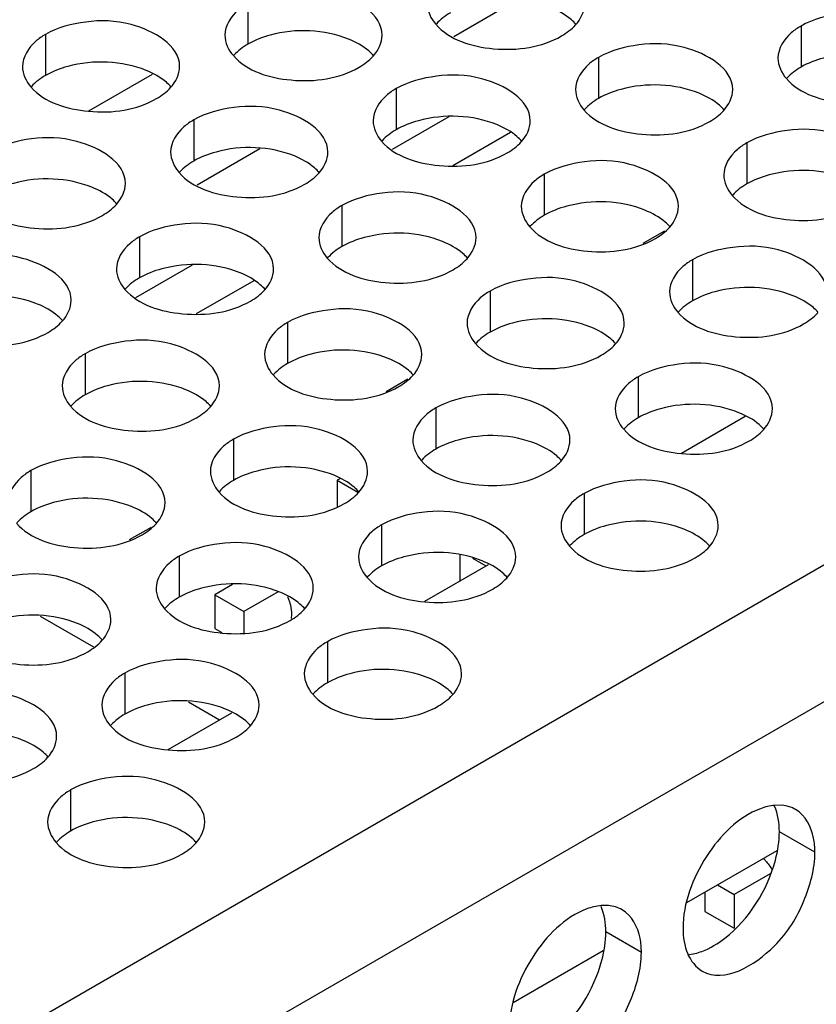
# Model space of a CAD drawing. Header units: inches. Extents: x 0 to 34, y 0 to 22.
# Tile 60 of 116: x 17.36 to 17.614, y 18.516 to 18.829. Entities that reach past the tile are written whole.
import ezdxf

# ---------------------------------------------------------------- set-up
doc = ezdxf.new("R2010")
doc.units = ezdxf.units.IN
doc.header["$LTSCALE"] = 1.87
doc.header["$MEASUREMENT"] = 0
doc.layers.get('0').update_dxf_attribs({"linetype": 'CONTINUOUS'})
doc.layers.add('02___PRT_ALL_AXES', color=7, linetype='CONTINUOUS')
doc.layers.add('0_COMPONENTS', color=7, linetype='CONTINUOUS')

msp = doc.modelspace()

# ---------------------------------------------------------------- linework, layer by layer
at = {"color": 3, "linetype": 'CONTINUOUS'}
for p, q in [((17.2095, 18.42103), (19.04126, 19.47866)), ((17.22836, 18.38837), (19.06012, 19.446)), ((17.36677, 18.63936), (17.38372, 18.62958)), ((17.41391, 18.61214), (17.4238, 18.60644))]:
    msp.add_line(p, q, dxfattribs=at)
at = {"color": 7, "linetype": 'CONTINUOUS'}
for p, q in [((17.51828, 18.83519), (17.49828, 18.82364)), ((17.38218, 18.80016), (17.40242, 18.81184)), ((17.49669, 18.79823), (17.47867, 18.78782)), ((17.51631, 18.79323), (17.49805, 18.78268)), ((17.43663, 18.78804), (17.41663, 18.7765)), ((17.5653, 18.76189), (17.55839, 18.75791)), ((17.41504, 18.75108), (17.39702, 18.74068)), ((17.43466, 18.74608), (17.4164, 18.73554)), ((17.48365, 18.71475), (17.47674, 18.71076)), ((17.57074, 18.69128), (17.59099, 18.70297)), ((17.46208, 18.68311), (17.46124, 18.68263)), ((17.46124, 18.68263), (17.46781, 18.67883)), ((17.46124, 18.68263), (17.46124, 18.67429)), ((17.402, 18.6676), (17.39509, 18.66362)), ((17.50022, 18.65889), (17.50022, 18.65056)), ((17.4891, 18.64414), (17.50934, 18.65583)), ((17.50421, 18.65782), (17.5085, 18.65534)), ((17.42796, 18.64949), (17.42227, 18.6462)), ((17.42227, 18.6462), (17.43155, 18.64084)), ((17.42227, 18.6462), (17.42227, 18.63548)), ((17.44246, 18.64714), (17.43155, 18.64084)), ((17.43155, 18.64084), (17.43155, 18.63398)), ((17.42227, 18.63548), (17.42452, 18.63419)), ((17.40745, 18.597), (17.42769, 18.60868)), ((17.60101, 18.56477), (17.57237, 18.54823)), ((17.59891, 18.55745), (17.58744, 18.55083)), ((17.57816, 18.55157), (17.57816, 18.54547)), ((17.58216, 18.55388), (17.58744, 18.55083)), ((17.58744, 18.55083), (17.58744, 18.54011)), ((17.57816, 18.54547), (17.58744, 18.54011)), ((17.54581, 18.53289), (17.51716, 18.51635))]:
    msp.add_line(p, q, dxfattribs=at)
at = {"layer": '02___PRT_ALL_AXES', "color": 7, "linetype": 'CONTINUOUS'}
for p, q in [((17.43282, 18.8344), (17.43282, 18.82133)), ((17.60875, 18.8271), (17.60875, 18.81404)), ((17.36842, 18.82443), (17.36842, 18.81137)), ((17.54435, 18.81714), (17.54435, 18.80408)), ((17.47996, 18.80718), (17.47996, 18.79412)), ((17.41556, 18.79722), (17.41556, 18.78415)), ((17.59149, 18.78992), (17.59149, 18.77686)), ((17.5271, 18.77996), (17.5271, 18.7669)), ((17.4627, 18.77), (17.4627, 18.75693)), ((17.39831, 18.76004), (17.39831, 18.74697)), ((17.57424, 18.75274), (17.57424, 18.73968)), ((17.50984, 18.74278), (17.50984, 18.72972)), ((17.44545, 18.73282), (17.44545, 18.71975)), ((17.38105, 18.72285), (17.38105, 18.70979)), ((17.55698, 18.71556), (17.55698, 18.7025)), ((17.49259, 18.7056), (17.49259, 18.69253)), ((17.42819, 18.69564), (17.42819, 18.68257)), ((17.3638, 18.68567), (17.3638, 18.67261)), ((17.53973, 18.67838), (17.53973, 18.66532)), ((17.47533, 18.66842), (17.47533, 18.65535)), ((17.41094, 18.65846), (17.41094, 18.64539)), ((17.45808, 18.63124), (17.45808, 18.61817)), ((17.39368, 18.62127), (17.39368, 18.60821)), ((17.37643, 18.58409), (17.37643, 18.57103)), ((17.61318, 18.56429), (17.60186, 18.57082)), ((17.55797, 18.53242), (17.54666, 18.53895))]:
    msp.add_line(p, q, dxfattribs=at)
at = {"layer": '02___PRT_ALL_AXES', "color": 3, "linetype": 'CONTINUOUS'}
for p, q in [((17.60269, 18.57921), (17.60039, 18.5792)), ((17.54748, 18.54734), (17.54519, 18.54733))]:
    msp.add_line(p, q, dxfattribs=at)
for points, knots in [([(17.47549, 18.82418), (17.4755, 18.83098), (17.46143, 18.83883), (17.44612, 18.83902), (17.43668, 18.83663), (17.43282, 18.8344)], [0, 0, 0, 0, 0.422557, 0.72235, 1, 1, 1, 1]), ([(17.43282, 18.8344), (17.43172, 18.83376), (17.4282, 18.83141), (17.4255, 18.82722), (17.42549, 18.8242)], [0, 0, 0, 0, 0.295166, 1, 1, 1, 1]), ([(17.65142, 18.81689), (17.65143, 18.82369), (17.63736, 18.83154), (17.62205, 18.83172), (17.61262, 18.82934), (17.60875, 18.8271)], [0, 0, 0, 0, 0.422557, 0.72235, 1, 1, 1, 1]), ([(17.4111, 18.81422), (17.4111, 18.82102), (17.39703, 18.82887), (17.38173, 18.82905), (17.37229, 18.82667), (17.36842, 18.82443)], [0, 0, 0, 0, 0.422557, 0.72235, 1, 1, 1, 1]), ([(17.49257, 18.82765), (17.49695, 18.82265), (17.51174, 18.81821), (17.52621, 18.82028), (17.53257, 18.82395)], [0, 0, 0, 0, 0.475188, 1, 1, 1, 1]), ([(17.60875, 18.8271), (17.60765, 18.82647), (17.60413, 18.82411), (17.60143, 18.81993), (17.60143, 18.81691)], [0, 0, 0, 0, 0.295166, 1, 1, 1, 1]), ([(17.36842, 18.82443), (17.36733, 18.8238), (17.36381, 18.82145), (17.3611, 18.81726), (17.3611, 18.81424)], [0, 0, 0, 0, 0.295166, 1, 1, 1, 1]), ([(17.58703, 18.80692), (17.58703, 18.81372), (17.57296, 18.82157), (17.55766, 18.82176), (17.54822, 18.81937), (17.54435, 18.81714)], [0, 0, 0, 0, 0.422557, 0.72235, 1, 1, 1, 1]), ([(17.42818, 18.81768), (17.43255, 18.81268), (17.44735, 18.80825), (17.46182, 18.81032), (17.46817, 18.81398)], [0, 0, 0, 0, 0.475188, 1, 1, 1, 1]), ([(17.54435, 18.81714), (17.54326, 18.81651), (17.53974, 18.81415), (17.53703, 18.80996), (17.53703, 18.80694)], [0, 0, 0, 0, 0.295166, 1, 1, 1, 1]), ([(17.52263, 18.79696), (17.52264, 18.80376), (17.50857, 18.81161), (17.49326, 18.8118), (17.48383, 18.80941), (17.47996, 18.80718)], [0, 0, 0, 0, 0.422557, 0.72235, 1, 1, 1, 1]), ([(17.60411, 18.81039), (17.60848, 18.80539), (17.62328, 18.80096), (17.63775, 18.80302), (17.6441, 18.80669)], [0, 0, 0, 0, 0.475188, 1, 1, 1, 1]), ([(17.36378, 18.80772), (17.36816, 18.80272), (17.38295, 18.79829), (17.39742, 18.80035), (17.40378, 18.80402)], [0, 0, 0, 0, 0.475188, 1, 1, 1, 1]), ([(17.47996, 18.80718), (17.47886, 18.80655), (17.47534, 18.80419), (17.47264, 18.8), (17.47264, 18.79698)], [0, 0, 0, 0, 0.295166, 1, 1, 1, 1]), ([(17.45824, 18.787), (17.45824, 18.7938), (17.44417, 18.80165), (17.42887, 18.80183), (17.41943, 18.79945), (17.41556, 18.79722)], [0, 0, 0, 0, 0.422557, 0.72235, 1, 1, 1, 1]), ([(17.53971, 18.80043), (17.54409, 18.79543), (17.55888, 18.791), (17.57335, 18.79306), (17.57971, 18.79673)], [0, 0, 0, 0, 0.475188, 1, 1, 1, 1]), ([(17.41556, 18.79722), (17.41447, 18.79658), (17.41095, 18.79423), (17.40824, 18.79004), (17.40824, 18.78702)], [0, 0, 0, 0, 0.295166, 1, 1, 1, 1]), ([(17.63417, 18.77971), (17.63417, 18.7865), (17.6201, 18.79436), (17.6048, 18.79454), (17.59536, 18.79216), (17.59149, 18.78992)], [0, 0, 0, 0, 0.422557, 0.72235, 1, 1, 1, 1]), ([(17.39384, 18.77704), (17.39385, 18.78384), (17.37978, 18.79169), (17.36447, 18.79187), (17.35504, 18.78949), (17.35117, 18.78725)], [0, 0, 0, 0, 0.422557, 0.72235, 1, 1, 1, 1]), ([(17.47532, 18.79047), (17.47969, 18.78546), (17.49449, 18.78103), (17.50896, 18.7831), (17.51531, 18.78676)], [0, 0, 0, 0, 0.475188, 1, 1, 1, 1]), ([(17.59149, 18.78992), (17.5904, 18.78929), (17.58688, 18.78693), (17.58417, 18.78274), (17.58417, 18.77973)], [0, 0, 0, 0, 0.295166, 1, 1, 1, 1]), ([(17.56977, 18.76974), (17.56978, 18.77654), (17.55571, 18.78439), (17.5404, 18.78458), (17.53097, 18.78219), (17.5271, 18.77996)], [0, 0, 0, 0, 0.422557, 0.72235, 1, 1, 1, 1]), ([(17.41092, 18.7805), (17.4153, 18.7755), (17.43009, 18.77107), (17.44456, 18.77313), (17.45092, 18.7768)], [0, 0, 0, 0, 0.475188, 1, 1, 1, 1]), ([(17.5271, 18.77996), (17.526, 18.77933), (17.52248, 18.77697), (17.51978, 18.77278), (17.51978, 18.76976)], [0, 0, 0, 0, 0.295166, 1, 1, 1, 1]), ([(17.50538, 18.75978), (17.50538, 18.76658), (17.49131, 18.77443), (17.47601, 18.77462), (17.46657, 18.77223), (17.4627, 18.77)], [0, 0, 0, 0, 0.422557, 0.72235, 1, 1, 1, 1]), ([(17.58685, 18.77321), (17.59123, 18.76821), (17.60602, 18.76378), (17.62049, 18.76584), (17.62685, 18.76951)], [0, 0, 0, 0, 0.475188, 1, 1, 1, 1]), ([(17.34653, 18.77054), (17.3509, 18.76554), (17.3657, 18.76111), (17.38017, 18.76317), (17.38652, 18.76684)], [0, 0, 0, 0, 0.475188, 1, 1, 1, 1]), ([(17.4627, 18.77), (17.46161, 18.76937), (17.45809, 18.76701), (17.45538, 18.76282), (17.45538, 18.7598)], [0, 0, 0, 0, 0.295166, 1, 1, 1, 1]), ([(17.44098, 18.74982), (17.44099, 18.75662), (17.42692, 18.76447), (17.41161, 18.76465), (17.40218, 18.76227), (17.39831, 18.76004)], [0, 0, 0, 0, 0.422557, 0.72235, 1, 1, 1, 1]), ([(17.52246, 18.76325), (17.52683, 18.75825), (17.54163, 18.75381), (17.5561, 18.75588), (17.56245, 18.75955)], [0, 0, 0, 0, 0.475188, 1, 1, 1, 1]), ([(17.39831, 18.76004), (17.39721, 18.7594), (17.39369, 18.75705), (17.39099, 18.75286), (17.39099, 18.74984)], [0, 0, 0, 0, 0.295166, 1, 1, 1, 1]), ([(17.61691, 18.74253), (17.61692, 18.74932), (17.60285, 18.75718), (17.58754, 18.75736), (17.57811, 18.75498), (17.57424, 18.75274)], [0, 0, 0, 0, 0.422557, 0.72235, 1, 1, 1, 1]), ([(17.37659, 18.73986), (17.37659, 18.74665), (17.36252, 18.75451), (17.34722, 18.75469), (17.33778, 18.75231), (17.33391, 18.75007)], [0, 0, 0, 0, 0.422557, 0.72235, 1, 1, 1, 1]), ([(17.45806, 18.75328), (17.46244, 18.74828), (17.47723, 18.74385), (17.4917, 18.74592), (17.49806, 18.74958)], [0, 0, 0, 0, 0.475188, 1, 1, 1, 1]), ([(17.57424, 18.75274), (17.57314, 18.75211), (17.56962, 18.74975), (17.56692, 18.74556), (17.56692, 18.74254)], [0, 0, 0, 0, 0.295166, 1, 1, 1, 1]), ([(17.55252, 18.73256), (17.55252, 18.73936), (17.53846, 18.74721), (17.52315, 18.7474), (17.51371, 18.74501), (17.50984, 18.74278)], [0, 0, 0, 0, 0.422557, 0.72235, 1, 1, 1, 1]), ([(17.39367, 18.74332), (17.39804, 18.73832), (17.41284, 18.73389), (17.42731, 18.73595), (17.43366, 18.73962)], [0, 0, 0, 0, 0.475188, 1, 1, 1, 1]), ([(17.50984, 18.74278), (17.50875, 18.74215), (17.50523, 18.73979), (17.50252, 18.7356), (17.50252, 18.73258)], [0, 0, 0, 0, 0.295166, 1, 1, 1, 1]), ([(17.48812, 18.7226), (17.48813, 18.7294), (17.47406, 18.73725), (17.45875, 18.73744), (17.44932, 18.73505), (17.44545, 18.73282)], [0, 0, 0, 0, 0.422557, 0.72235, 1, 1, 1, 1]), ([(17.32927, 18.73336), (17.33365, 18.72836), (17.34844, 18.72393), (17.36291, 18.72599), (17.36927, 18.72966)], [0, 0, 0, 0, 0.475188, 1, 1, 1, 1]), ([(17.5696, 18.73603), (17.57397, 18.73103), (17.58877, 18.7266), (17.60324, 18.72866), (17.60959, 18.73233)], [0, 0, 0, 0, 0.475188, 1, 1, 1, 1]), ([(17.44545, 18.73282), (17.44435, 18.73218), (17.44083, 18.72983), (17.43813, 18.72564), (17.43813, 18.72262)], [0, 0, 0, 0, 0.295166, 1, 1, 1, 1]), ([(17.42373, 18.71264), (17.42373, 18.71944), (17.40967, 18.72729), (17.39436, 18.72747), (17.38492, 18.72509), (17.38105, 18.72285)], [0, 0, 0, 0, 0.422557, 0.72235, 1, 1, 1, 1]), ([(17.5052, 18.72607), (17.50958, 18.72107), (17.52437, 18.71663), (17.53884, 18.7187), (17.5452, 18.72237)], [0, 0, 0, 0, 0.475188, 1, 1, 1, 1]), ([(17.38105, 18.72285), (17.37996, 18.72222), (17.37644, 18.71987), (17.37373, 18.71568), (17.37373, 18.71266)], [0, 0, 0, 0, 0.295166, 1, 1, 1, 1]), ([(17.59966, 18.70534), (17.59966, 18.71214), (17.5856, 18.71999), (17.57029, 18.72018), (17.56085, 18.71779), (17.55698, 18.71556)], [0, 0, 0, 0, 0.422557, 0.72235, 1, 1, 1, 1]), ([(17.44081, 18.7161), (17.44518, 18.7111), (17.45998, 18.70667), (17.47445, 18.70873), (17.4808, 18.7124)], [0, 0, 0, 0, 0.475188, 1, 1, 1, 1]), ([(17.55698, 18.71556), (17.55589, 18.71493), (17.55237, 18.71257), (17.54966, 18.70838), (17.54966, 18.70536)], [0, 0, 0, 0, 0.295166, 1, 1, 1, 1]), ([(17.53526, 18.69538), (17.53527, 18.70218), (17.5212, 18.71003), (17.50589, 18.71022), (17.49646, 18.70783), (17.49259, 18.7056)], [0, 0, 0, 0, 0.422557, 0.72235, 1, 1, 1, 1]), ([(17.37641, 18.70614), (17.38079, 18.70114), (17.39558, 18.69671), (17.41005, 18.69877), (17.41641, 18.70244)], [0, 0, 0, 0, 0.475188, 1, 1, 1, 1]), ([(17.49259, 18.7056), (17.49149, 18.70497), (17.48797, 18.70261), (17.48527, 18.69842), (17.48527, 18.6954)], [0, 0, 0, 0, 0.295166, 1, 1, 1, 1]), ([(17.47087, 18.68542), (17.47087, 18.69222), (17.45681, 18.70007), (17.4415, 18.70025), (17.43206, 18.69787), (17.42819, 18.69564)], [0, 0, 0, 0, 0.422557, 0.72235, 1, 1, 1, 1]), ([(17.55235, 18.69885), (17.55672, 18.69385), (17.57151, 18.68942), (17.58599, 18.69148), (17.59234, 18.69515)], [0, 0, 0, 0, 0.475188, 1, 1, 1, 1]), ([(17.42819, 18.69564), (17.4271, 18.695), (17.42358, 18.69265), (17.42087, 18.68846), (17.42087, 18.68544)], [0, 0, 0, 0, 0.295166, 1, 1, 1, 1]), ([(17.40647, 18.67546), (17.40648, 18.68226), (17.39241, 18.69011), (17.3771, 18.69029), (17.36767, 18.68791), (17.3638, 18.68567)], [0, 0, 0, 0, 0.422557, 0.72235, 1, 1, 1, 1]), ([(17.48795, 18.68889), (17.49232, 18.68388), (17.50712, 18.67945), (17.52159, 18.68152), (17.52794, 18.68518)], [0, 0, 0, 0, 0.475188, 1, 1, 1, 1]), ([(17.3638, 18.68567), (17.3627, 18.68504), (17.35918, 18.68268), (17.35648, 18.6785), (17.35648, 18.67548)], [0, 0, 0, 0, 0.295166, 1, 1, 1, 1]), ([(17.58241, 18.66816), (17.58241, 18.67496), (17.56834, 18.68281), (17.55303, 18.683), (17.5436, 18.68061), (17.53973, 18.67838)], [0, 0, 0, 0, 0.422557, 0.72235, 1, 1, 1, 1]), ([(17.42356, 18.67892), (17.42793, 18.67392), (17.44272, 18.66949), (17.4572, 18.67155), (17.46355, 18.67522)], [0, 0, 0, 0, 0.475188, 1, 1, 1, 1]), ([(17.53973, 18.67838), (17.53863, 18.67775), (17.53511, 18.67539), (17.53241, 18.6712), (17.53241, 18.66818)], [0, 0, 0, 0, 0.295166, 1, 1, 1, 1]), ([(17.51801, 18.6582), (17.51801, 18.665), (17.50395, 18.67285), (17.48864, 18.67304), (17.4792, 18.67065), (17.47533, 18.66842)], [0, 0, 0, 0, 0.422557, 0.72235, 1, 1, 1, 1]), ([(17.35916, 18.66896), (17.36353, 18.66396), (17.37833, 18.65953), (17.3928, 18.66159), (17.39915, 18.66526)], [0, 0, 0, 0, 0.475188, 1, 1, 1, 1]), ([(17.47533, 18.66842), (17.47424, 18.66779), (17.47072, 18.66543), (17.46801, 18.66124), (17.46801, 18.65822)], [0, 0, 0, 0, 0.295166, 1, 1, 1, 1]), ([(17.45362, 18.64824), (17.45362, 18.65504), (17.43955, 18.66289), (17.42424, 18.66307), (17.41481, 18.66069), (17.41094, 18.65846)], [0, 0, 0, 0, 0.422557, 0.72235, 1, 1, 1, 1]), ([(17.53509, 18.66167), (17.53946, 18.65667), (17.55426, 18.65223), (17.56873, 18.6543), (17.57508, 18.65797)], [0, 0, 0, 0, 0.475188, 1, 1, 1, 1]), ([(17.41094, 18.65846), (17.40984, 18.65782), (17.40632, 18.65547), (17.40362, 18.65128), (17.40362, 18.64826)], [0, 0, 0, 0, 0.295166, 1, 1, 1, 1]), ([(17.38922, 18.63828), (17.38922, 18.64507), (17.37516, 18.65293), (17.35985, 18.65311), (17.35041, 18.65073), (17.34654, 18.64849)], [0, 0, 0, 0, 0.422557, 0.72235, 1, 1, 1, 1]), ([(17.4707, 18.6517), (17.47507, 18.6467), (17.48986, 18.64227), (17.50434, 18.64434), (17.51069, 18.648)], [0, 0, 0, 0, 0.475188, 1, 1, 1, 1]), ([(17.4063, 18.64174), (17.41067, 18.63674), (17.42547, 18.63231), (17.43994, 18.63437), (17.44629, 18.63804)], [0, 0, 0, 0, 0.475188, 1, 1, 1, 1]), ([(17.50076, 18.62102), (17.50076, 18.62782), (17.48669, 18.63567), (17.47138, 18.63586), (17.46195, 18.63347), (17.45808, 18.63124)], [0, 0, 0, 0, 0.422557, 0.72235, 1, 1, 1, 1]), ([(17.34191, 18.63178), (17.34628, 18.62678), (17.36107, 18.62235), (17.37555, 18.62441), (17.3819, 18.62808)], [0, 0, 0, 0, 0.475188, 1, 1, 1, 1]), ([(17.45808, 18.63124), (17.45698, 18.6306), (17.45346, 18.62825), (17.45076, 18.62406), (17.45076, 18.62104)], [0, 0, 0, 0, 0.295166, 1, 1, 1, 1]), ([(17.43636, 18.61106), (17.43636, 18.61786), (17.4223, 18.62571), (17.40699, 18.62589), (17.39755, 18.62351), (17.39368, 18.62127)], [0, 0, 0, 0, 0.422557, 0.72235, 1, 1, 1, 1]), ([(17.39368, 18.62127), (17.39259, 18.62064), (17.38907, 18.61828), (17.38636, 18.6141), (17.38636, 18.61108)], [0, 0, 0, 0, 0.295166, 1, 1, 1, 1]), ([(17.37197, 18.6011), (17.37197, 18.60789), (17.3579, 18.61575), (17.34259, 18.61593), (17.33316, 18.61355), (17.32929, 18.61131)], [0, 0, 0, 0, 0.422557, 0.72235, 1, 1, 1, 1]), ([(17.45344, 18.61452), (17.45781, 18.60952), (17.47261, 18.60509), (17.48708, 18.60715), (17.49343, 18.61082)], [0, 0, 0, 0, 0.475188, 1, 1, 1, 1]), ([(17.38905, 18.60456), (17.39342, 18.59956), (17.40821, 18.59513), (17.42269, 18.59719), (17.42904, 18.60086)], [0, 0, 0, 0, 0.475188, 1, 1, 1, 1]), ([(17.32465, 18.5946), (17.32902, 18.5896), (17.34382, 18.58517), (17.35829, 18.58723), (17.36464, 18.5909)], [0, 0, 0, 0, 0.475188, 1, 1, 1, 1]), ([(17.41911, 18.57388), (17.41911, 18.58068), (17.40504, 18.58853), (17.38973, 18.58871), (17.3803, 18.58633), (17.37643, 18.58409)], [0, 0, 0, 0, 0.422557, 0.72235, 1, 1, 1, 1]), ([(17.37643, 18.58409), (17.37533, 18.58346), (17.37182, 18.5811), (17.36911, 18.57692), (17.36911, 18.5739)], [0, 0, 0, 0, 0.295166, 1, 1, 1, 1]), ([(17.59584, 18.57813), (17.58869, 18.57546), (17.57703, 18.56343), (17.57122, 18.54809), (17.57122, 18.54006)], [0, 0, 0, 0, 0.487378, 1, 1, 1, 1]), ([(17.61318, 18.56429), (17.61318, 18.56579), (17.61284, 18.5708), (17.61014, 18.57607), (17.60704, 18.57786)], [0, 0, 0, 0, 0.295172, 1, 1, 1, 1]), ([(17.37179, 18.56738), (17.37616, 18.56238), (17.39096, 18.55795), (17.40543, 18.56001), (17.41178, 18.56368)], [0, 0, 0, 0, 0.475188, 1, 1, 1, 1]), ([(17.57736, 18.52649), (17.58434, 18.52246), (17.60075, 18.53225), (17.61003, 18.54787), (17.61318, 18.55899), (17.61318, 18.56429)], [0, 0, 0, 0, 0.422551, 0.72235, 1, 1, 1, 1]), ([(17.54064, 18.54626), (17.53349, 18.54359), (17.52183, 18.53155), (17.51602, 18.51622), (17.51602, 18.50819)], [0, 0, 0, 0, 0.487378, 1, 1, 1, 1]), ([(17.55797, 18.53242), (17.55797, 18.53392), (17.55764, 18.53893), (17.55494, 18.5442), (17.55184, 18.54599)], [0, 0, 0, 0, 0.295172, 1, 1, 1, 1]), ([(17.52215, 18.49462), (17.52914, 18.49058), (17.54555, 18.50038), (17.55482, 18.516), (17.55797, 18.52711), (17.55797, 18.53242)], [0, 0, 0, 0, 0.422551, 0.72235, 1, 1, 1, 1])]:
    msp.add_open_spline(points, degree=3, knots=knots, dxfattribs=at)
for points in [[(17.48989, 18.83416), (17.48989, 18.83181), (17.49103, 18.82941), (17.49257, 18.82765)], [(17.53703, 18.82745), (17.53866, 18.82925), (17.53989, 18.83172), (17.53989, 18.83414)], [(17.53257, 18.82395), (17.53421, 18.82489), (17.53576, 18.82605), (17.53703, 18.82745)], [(17.42549, 18.8242), (17.42549, 18.82185), (17.42663, 18.81945), (17.42818, 18.81768)], [(17.47264, 18.81749), (17.47427, 18.81928), (17.47549, 18.82176), (17.47549, 18.82418)], [(17.46817, 18.81398), (17.46981, 18.81493), (17.47136, 18.81609), (17.47264, 18.81749)], [(17.60143, 18.81691), (17.60142, 18.81456), (17.60256, 18.81216), (17.60411, 18.81039)], [(17.3611, 18.81424), (17.3611, 18.81189), (17.36224, 18.80949), (17.36378, 18.80772)], [(17.40824, 18.80753), (17.40987, 18.80932), (17.4111, 18.81179), (17.4111, 18.81422)], [(17.40378, 18.80402), (17.40542, 18.80497), (17.40697, 18.80613), (17.40824, 18.80753)], [(17.53703, 18.80694), (17.53703, 18.8046), (17.53817, 18.8022), (17.53971, 18.80043)], [(17.58417, 18.80023), (17.5858, 18.80203), (17.58703, 18.8045), (17.58703, 18.80692)], [(17.57971, 18.79673), (17.58135, 18.79767), (17.5829, 18.79883), (17.58417, 18.80023)], [(17.47264, 18.79698), (17.47263, 18.79463), (17.47377, 18.79223), (17.47532, 18.79047)], [(17.51978, 18.79027), (17.52141, 18.79207), (17.52263, 18.79454), (17.52263, 18.79696)], [(17.51531, 18.78676), (17.51695, 18.78771), (17.5185, 18.78887), (17.51978, 18.79027)], [(17.40824, 18.78702), (17.40824, 18.78467), (17.40938, 18.78227), (17.41092, 18.7805)], [(17.45538, 18.78031), (17.45701, 18.7821), (17.45824, 18.78457), (17.45824, 18.787)], [(17.45092, 18.7768), (17.45256, 18.77775), (17.45411, 18.77891), (17.45538, 18.78031)], [(17.39099, 18.77035), (17.39262, 18.77214), (17.39384, 18.77461), (17.39384, 18.77704)], [(17.58417, 18.77973), (17.58417, 18.77738), (17.58531, 18.77498), (17.58685, 18.77321)], [(17.38652, 18.76684), (17.38816, 18.76779), (17.38971, 18.76895), (17.39099, 18.77035)], [(17.51978, 18.76976), (17.51977, 18.76741), (17.52091, 18.76502), (17.52246, 18.76325)], [(17.56692, 18.76305), (17.56855, 18.76485), (17.56977, 18.76732), (17.56977, 18.76974)], [(17.56245, 18.75955), (17.56409, 18.76049), (17.56564, 18.76165), (17.56692, 18.76305)], [(17.45538, 18.7598), (17.45538, 18.75745), (17.45652, 18.75505), (17.45806, 18.75328)], [(17.50252, 18.75309), (17.50415, 18.75489), (17.50538, 18.75736), (17.50538, 18.75978)], [(17.49806, 18.74958), (17.4997, 18.75053), (17.50125, 18.75169), (17.50252, 18.75309)], [(17.39099, 18.74984), (17.39098, 18.74749), (17.39212, 18.74509), (17.39367, 18.74332)], [(17.43813, 18.74313), (17.43976, 18.74492), (17.44098, 18.74739), (17.44098, 18.74982)], [(17.43366, 18.73962), (17.4353, 18.74057), (17.43685, 18.74173), (17.43813, 18.74313)], [(17.56692, 18.74254), (17.56692, 18.7402), (17.56805, 18.7378), (17.5696, 18.73603)], [(17.37373, 18.73317), (17.37536, 18.73496), (17.37659, 18.73743), (17.37659, 18.73986)], [(17.36927, 18.72966), (17.37091, 18.73061), (17.37246, 18.73177), (17.37373, 18.73317)], [(17.60959, 18.73233), (17.61123, 18.73327), (17.61279, 18.73444), (17.61406, 18.73584)], [(17.50252, 18.73258), (17.50252, 18.73023), (17.50366, 18.72783), (17.5052, 18.72607)], [(17.54966, 18.72587), (17.55129, 18.72767), (17.55252, 18.73014), (17.55252, 18.73256)], [(17.5452, 18.72237), (17.54684, 18.72331), (17.54839, 18.72447), (17.54966, 18.72587)], [(17.43813, 18.72262), (17.43813, 18.72027), (17.43926, 18.71787), (17.44081, 18.7161)], [(17.48527, 18.71591), (17.4869, 18.7177), (17.48812, 18.72018), (17.48812, 18.7226)], [(17.4808, 18.7124), (17.48244, 18.71335), (17.484, 18.71451), (17.48527, 18.71591)], [(17.37373, 18.71266), (17.37373, 18.71031), (17.37487, 18.70791), (17.37641, 18.70614)], [(17.42087, 18.70595), (17.4225, 18.70774), (17.42373, 18.71021), (17.42373, 18.71264)], [(17.41641, 18.70244), (17.41805, 18.70339), (17.4196, 18.70455), (17.42087, 18.70595)], [(17.54966, 18.70536), (17.54966, 18.70301), (17.5508, 18.70062), (17.55235, 18.69885)], [(17.5968, 18.69865), (17.59844, 18.70045), (17.59966, 18.70292), (17.59966, 18.70534)], [(17.59234, 18.69515), (17.59398, 18.69609), (17.59553, 18.69725), (17.5968, 18.69865)], [(17.48527, 18.6954), (17.48527, 18.69305), (17.4864, 18.69065), (17.48795, 18.68889)], [(17.53241, 18.68869), (17.53404, 18.69049), (17.53526, 18.69296), (17.53526, 18.69538)], [(17.52794, 18.68518), (17.52958, 18.68613), (17.53114, 18.68729), (17.53241, 18.68869)], [(17.42087, 18.68544), (17.42087, 18.68309), (17.42201, 18.68069), (17.42356, 18.67892)], [(17.46801, 18.67873), (17.46965, 18.68052), (17.47087, 18.68299), (17.47087, 18.68542)], [(17.46355, 18.67522), (17.46519, 18.67617), (17.46674, 18.67733), (17.46801, 18.67873)], [(17.40362, 18.66877), (17.40525, 18.67056), (17.40647, 18.67303), (17.40647, 18.67546)], [(17.39915, 18.66526), (17.40079, 18.66621), (17.40235, 18.66737), (17.40362, 18.66877)], [(17.53241, 18.66818), (17.53241, 18.66583), (17.53354, 18.66344), (17.53509, 18.66167)], [(17.57955, 18.66147), (17.58118, 18.66327), (17.5824, 18.66574), (17.58241, 18.66816)], [(17.57508, 18.65797), (17.57672, 18.65891), (17.57828, 18.66007), (17.57955, 18.66147)], [(17.46801, 18.65822), (17.46801, 18.65587), (17.46915, 18.65347), (17.4707, 18.6517)], [(17.51515, 18.65151), (17.51679, 18.65331), (17.51801, 18.65578), (17.51801, 18.6582)], [(17.51069, 18.648), (17.51233, 18.64895), (17.51388, 18.65011), (17.51515, 18.65151)], [(17.40362, 18.64826), (17.40362, 18.64591), (17.40475, 18.64351), (17.4063, 18.64174)], [(17.45076, 18.64155), (17.45239, 18.64334), (17.45361, 18.64581), (17.45362, 18.64824)], [(17.44629, 18.63804), (17.44793, 18.63899), (17.44949, 18.64015), (17.45076, 18.64155)], [(17.38636, 18.63159), (17.388, 18.63338), (17.38922, 18.63585), (17.38922, 18.63828)], [(17.3819, 18.62808), (17.38354, 18.62903), (17.38509, 18.63019), (17.38636, 18.63159)], [(17.45076, 18.62104), (17.45076, 18.61869), (17.45189, 18.61629), (17.45344, 18.61452)], [(17.4979, 18.61433), (17.49953, 18.61612), (17.50075, 18.6186), (17.50076, 18.62102)], [(17.49343, 18.61082), (17.49507, 18.61177), (17.49663, 18.61293), (17.4979, 18.61433)], [(17.38636, 18.61108), (17.38636, 18.60873), (17.3875, 18.60633), (17.38905, 18.60456)], [(17.4335, 18.60437), (17.43514, 18.60616), (17.43636, 18.60863), (17.43636, 18.61106)], [(17.42904, 18.60086), (17.43068, 18.60181), (17.43223, 18.60297), (17.4335, 18.60437)], [(17.36911, 18.5944), (17.37074, 18.5962), (17.37196, 18.59867), (17.37197, 18.6011)], [(17.36464, 18.5909), (17.36628, 18.59184), (17.36784, 18.593), (17.36911, 18.5944)], [(17.60039, 18.5792), (17.59884, 18.57907), (17.5973, 18.57868), (17.59584, 18.57813)], [(17.60704, 18.57786), (17.60573, 18.57862), (17.6042, 18.57907), (17.60269, 18.57921)], [(17.36911, 18.5739), (17.36911, 18.57155), (17.37025, 18.56915), (17.37179, 18.56738)], [(17.41625, 18.56719), (17.41788, 18.56898), (17.4191, 18.57145), (17.41911, 18.57388)], [(17.41178, 18.56368), (17.41342, 18.56463), (17.41498, 18.56579), (17.41625, 18.56719)], [(17.54519, 18.54733), (17.54363, 18.54719), (17.5421, 18.54681), (17.54064, 18.54626)], [(17.55184, 18.54599), (17.55052, 18.54675), (17.549, 18.5472), (17.54748, 18.54734)], [(17.57122, 18.54006), (17.57122, 18.53732), (17.57162, 18.53448), (17.57271, 18.53196)], [(17.57271, 18.53196), (17.57366, 18.52976), (17.57529, 18.52769), (17.57736, 18.52649)]]:
    msp.add_open_spline(points, degree=3, dxfattribs=at)
at = {"layer": '02___PRT_ALL_AXES', "color": 7, "linetype": 'CONTINUOUS'}
for points in [[(17.49721, 18.8313), (17.49557, 18.83035), (17.49402, 18.82919), (17.49275, 18.82779)], [(17.43282, 18.82133), (17.43118, 18.82039), (17.42962, 18.81923), (17.42835, 18.81783)], [(17.36842, 18.81137), (17.36678, 18.81042), (17.36523, 18.80926), (17.36396, 18.80786)], [(17.60875, 18.81404), (17.60711, 18.81309), (17.60555, 18.81193), (17.60428, 18.81053)], [(17.54435, 18.80408), (17.54271, 18.80313), (17.54116, 18.80197), (17.53989, 18.80057)], [(17.47996, 18.79412), (17.47832, 18.79317), (17.47676, 18.79201), (17.47549, 18.79061)], [(17.41556, 18.78415), (17.41392, 18.78321), (17.41237, 18.78205), (17.4111, 18.78065)], [(17.59149, 18.77686), (17.58985, 18.77591), (17.5883, 18.77475), (17.58703, 18.77335)], [(17.5271, 18.7669), (17.52546, 18.76595), (17.52391, 18.76479), (17.52263, 18.76339)], [(17.4627, 18.75693), (17.46106, 18.75599), (17.45951, 18.75483), (17.45824, 18.75343)], [(17.39831, 18.74697), (17.39667, 18.74603), (17.39511, 18.74486), (17.39384, 18.74346)], [(17.57424, 18.73968), (17.5726, 18.73873), (17.57105, 18.73757), (17.56977, 18.73617)], [(17.50984, 18.72972), (17.5082, 18.72877), (17.50665, 18.72761), (17.50538, 18.72621)], [(17.44545, 18.71975), (17.44381, 18.71881), (17.44226, 18.71765), (17.44098, 18.71625)], [(17.38105, 18.70979), (17.37941, 18.70884), (17.37786, 18.70768), (17.37659, 18.70628)], [(17.55698, 18.7025), (17.55534, 18.70155), (17.55379, 18.70039), (17.55252, 18.69899)], [(17.49259, 18.69253), (17.49095, 18.69159), (17.4894, 18.69043), (17.48812, 18.68903)], [(17.42819, 18.68257), (17.42655, 18.68163), (17.425, 18.68047), (17.42373, 18.67907)], [(17.3638, 18.67261), (17.36216, 18.67166), (17.36061, 18.6705), (17.35933, 18.6691)], [(17.53973, 18.66532), (17.53809, 18.66437), (17.53654, 18.66321), (17.53526, 18.66181)], [(17.47533, 18.65535), (17.47369, 18.65441), (17.47214, 18.65325), (17.47087, 18.65185)], [(17.41094, 18.64539), (17.4093, 18.64445), (17.40775, 18.64328), (17.40647, 18.64188)], [(17.45808, 18.61817), (17.45644, 18.61723), (17.45489, 18.61607), (17.45361, 18.61467)], [(17.39368, 18.60821), (17.39204, 18.60726), (17.39049, 18.6061), (17.38922, 18.6047)], [(17.60186, 18.57082), (17.60186, 18.57357), (17.60146, 18.57641), (17.60037, 18.57893)], [(17.37643, 18.57103), (17.37479, 18.57008), (17.37324, 18.56892), (17.37196, 18.56752)], [(17.54666, 18.53895), (17.54666, 18.5417), (17.54626, 18.54453), (17.54517, 18.54706)], [(17.57724, 18.53275), (17.57987, 18.53373), (17.58232, 18.53523), (17.58453, 18.53696)], [(17.57269, 18.53168), (17.57425, 18.53182), (17.57578, 18.53221), (17.57724, 18.53275)]]:
    msp.add_open_spline(points, degree=3, dxfattribs=at)
for points, knots in [([(17.5372, 18.8276), (17.53673, 18.82814), (17.53442, 18.8304), (17.53153, 18.83198), (17.52923, 18.83291)], [0, 0, 0, 0, 0.226307, 1, 1, 1, 1]), ([(17.46483, 18.82295), (17.45713, 18.82607), (17.44524, 18.82652), (17.43503, 18.82261), (17.43282, 18.82133)], [0, 0, 0, 0, 0.764737, 1, 1, 1, 1]), ([(17.47281, 18.81763), (17.47233, 18.81818), (17.47003, 18.82043), (17.46714, 18.82202), (17.46483, 18.82295)], [0, 0, 0, 0, 0.226307, 1, 1, 1, 1]), ([(17.64076, 18.81566), (17.63306, 18.81877), (17.62117, 18.81923), (17.61096, 18.81532), (17.60875, 18.81404)], [0, 0, 0, 0, 0.764737, 1, 1, 1, 1]), ([(17.40044, 18.81299), (17.39273, 18.8161), (17.38085, 18.81656), (17.37064, 18.81265), (17.36842, 18.81137)], [0, 0, 0, 0, 0.764737, 1, 1, 1, 1]), ([(17.40841, 18.80767), (17.40794, 18.80822), (17.40563, 18.81047), (17.40274, 18.81206), (17.40044, 18.81299)], [0, 0, 0, 0, 0.226307, 1, 1, 1, 1]), ([(17.57637, 18.8057), (17.56866, 18.80881), (17.55678, 18.80926), (17.54657, 18.80536), (17.54435, 18.80408)], [0, 0, 0, 0, 0.764737, 1, 1, 1, 1]), ([(17.58434, 18.80038), (17.58387, 18.80092), (17.58156, 18.80318), (17.57867, 18.80476), (17.57637, 18.8057)], [0, 0, 0, 0, 0.226307, 1, 1, 1, 1]), ([(17.51197, 18.79573), (17.50427, 18.79885), (17.49238, 18.7993), (17.48217, 18.79539), (17.47996, 18.79412)], [0, 0, 0, 0, 0.764737, 1, 1, 1, 1]), ([(17.51995, 18.79041), (17.51947, 18.79096), (17.51717, 18.79321), (17.51428, 18.7948), (17.51197, 18.79573)], [0, 0, 0, 0, 0.226307, 1, 1, 1, 1]), ([(17.44758, 18.78577), (17.43987, 18.78889), (17.42799, 18.78934), (17.41778, 18.78543), (17.41556, 18.78415)], [0, 0, 0, 0, 0.764737, 1, 1, 1, 1]), ([(17.45555, 18.78045), (17.45508, 18.781), (17.45277, 18.78325), (17.44988, 18.78484), (17.44758, 18.78577)], [0, 0, 0, 0, 0.226307, 1, 1, 1, 1]), ([(17.62351, 18.77848), (17.6158, 18.78159), (17.60392, 18.78204), (17.59371, 18.77814), (17.59149, 18.77686)], [0, 0, 0, 0, 0.764737, 1, 1, 1, 1]), ([(17.38318, 18.77581), (17.37548, 18.77892), (17.36359, 18.77937), (17.35338, 18.77547), (17.35117, 18.77419)], [0, 0, 0, 0, 0.764737, 1, 1, 1, 1]), ([(17.39116, 18.77049), (17.39068, 18.77104), (17.38838, 18.77329), (17.38549, 18.77488), (17.38318, 18.77581)], [0, 0, 0, 0, 0.226307, 1, 1, 1, 1]), ([(17.55911, 18.76851), (17.55141, 18.77163), (17.53952, 18.77208), (17.52931, 18.76818), (17.5271, 18.7669)], [0, 0, 0, 0, 0.764737, 1, 1, 1, 1]), ([(17.56709, 18.7632), (17.56661, 18.76374), (17.56431, 18.766), (17.56142, 18.76758), (17.55911, 18.76851)], [0, 0, 0, 0, 0.226307, 1, 1, 1, 1]), ([(17.49472, 18.75855), (17.48701, 18.76167), (17.47513, 18.76212), (17.46492, 18.75821), (17.4627, 18.75693)], [0, 0, 0, 0, 0.764737, 1, 1, 1, 1]), ([(17.5027, 18.75323), (17.50222, 18.75378), (17.49991, 18.75603), (17.49702, 18.75762), (17.49472, 18.75855)], [0, 0, 0, 0, 0.226307, 1, 1, 1, 1]), ([(17.43032, 18.74859), (17.42262, 18.7517), (17.41073, 18.75216), (17.40052, 18.74825), (17.39831, 18.74697)], [0, 0, 0, 0, 0.764737, 1, 1, 1, 1]), ([(17.4383, 18.74327), (17.43782, 18.74382), (17.43552, 18.74607), (17.43263, 18.74766), (17.43032, 18.74859)], [0, 0, 0, 0, 0.226307, 1, 1, 1, 1]), ([(17.60625, 18.7413), (17.59855, 18.74441), (17.58666, 18.74486), (17.57645, 18.74096), (17.57424, 18.73968)], [0, 0, 0, 0, 0.764737, 1, 1, 1, 1]), ([(17.36593, 18.73863), (17.35822, 18.74174), (17.34634, 18.74219), (17.33613, 18.73829), (17.33391, 18.73701)], [0, 0, 0, 0, 0.764737, 1, 1, 1, 1]), ([(17.61423, 18.73598), (17.61375, 18.73653), (17.61145, 18.73878), (17.60856, 18.74036), (17.60625, 18.7413)], [0, 0, 0, 0, 0.226307, 1, 1, 1, 1]), ([(17.37391, 18.73331), (17.37343, 18.73386), (17.37112, 18.73611), (17.36823, 18.73769), (17.36593, 18.73863)], [0, 0, 0, 0, 0.226307, 1, 1, 1, 1]), ([(17.54186, 18.73133), (17.53415, 18.73445), (17.52227, 18.7349), (17.51206, 18.73099), (17.50984, 18.72972)], [0, 0, 0, 0, 0.764737, 1, 1, 1, 1]), ([(17.54984, 18.72602), (17.54936, 18.72656), (17.54705, 18.72882), (17.54416, 18.7304), (17.54186, 18.73133)], [0, 0, 0, 0, 0.226307, 1, 1, 1, 1]), ([(17.47746, 18.72137), (17.46976, 18.72449), (17.45787, 18.72494), (17.44766, 18.72103), (17.44545, 18.71975)], [0, 0, 0, 0, 0.764737, 1, 1, 1, 1]), ([(17.48544, 18.71605), (17.48496, 18.7166), (17.48266, 18.71885), (17.47977, 18.72044), (17.47746, 18.72137)], [0, 0, 0, 0, 0.226307, 1, 1, 1, 1]), ([(17.41307, 18.71141), (17.40536, 18.71452), (17.39348, 18.71498), (17.38327, 18.71107), (17.38105, 18.70979)], [0, 0, 0, 0, 0.764737, 1, 1, 1, 1]), ([(17.42105, 18.70609), (17.42057, 18.70664), (17.41826, 18.70889), (17.41537, 18.71048), (17.41307, 18.71141)], [0, 0, 0, 0, 0.226307, 1, 1, 1, 1]), ([(17.589, 18.70411), (17.58129, 18.70723), (17.56941, 18.70768), (17.5592, 18.70378), (17.55698, 18.7025)], [0, 0, 0, 0, 0.764737, 1, 1, 1, 1]), ([(17.59698, 18.6988), (17.5965, 18.69934), (17.59419, 18.7016), (17.5913, 18.70318), (17.589, 18.70411)], [0, 0, 0, 0, 0.226307, 1, 1, 1, 1]), ([(17.52461, 18.69415), (17.5169, 18.69727), (17.50501, 18.69772), (17.4948, 18.69381), (17.49259, 18.69253)], [0, 0, 0, 0, 0.764737, 1, 1, 1, 1]), ([(17.53258, 18.68883), (17.5321, 18.68938), (17.5298, 18.69163), (17.52691, 18.69322), (17.52461, 18.69415)], [0, 0, 0, 0, 0.226307, 1, 1, 1, 1]), ([(17.46021, 18.68419), (17.4525, 18.68731), (17.44062, 18.68776), (17.43041, 18.68385), (17.42819, 18.68257)], [0, 0, 0, 0, 0.764737, 1, 1, 1, 1]), ([(17.46819, 18.67887), (17.46771, 18.67942), (17.4654, 18.68167), (17.46251, 18.68326), (17.46021, 18.68419)], [0, 0, 0, 0, 0.226307, 1, 1, 1, 1]), ([(17.39581, 18.67423), (17.38811, 18.67734), (17.37622, 18.67779), (17.36601, 18.67389), (17.3638, 18.67261)], [0, 0, 0, 0, 0.764737, 1, 1, 1, 1]), ([(17.40379, 18.66891), (17.40331, 18.66946), (17.40101, 18.67171), (17.39812, 18.6733), (17.39581, 18.67423)], [0, 0, 0, 0, 0.226307, 1, 1, 1, 1]), ([(17.57175, 18.66693), (17.56404, 18.67005), (17.55216, 18.6705), (17.54194, 18.6666), (17.53973, 18.66532)], [0, 0, 0, 0, 0.764737, 1, 1, 1, 1]), ([(17.57972, 18.66162), (17.57924, 18.66216), (17.57694, 18.66442), (17.57405, 18.666), (17.57175, 18.66693)], [0, 0, 0, 0, 0.226307, 1, 1, 1, 1]), ([(17.50735, 18.65697), (17.49964, 18.66009), (17.48776, 18.66054), (17.47755, 18.65663), (17.47533, 18.65535)], [0, 0, 0, 0, 0.764737, 1, 1, 1, 1]), ([(17.51533, 18.65165), (17.51485, 18.6522), (17.51254, 18.65445), (17.50965, 18.65604), (17.50735, 18.65697)], [0, 0, 0, 0, 0.226307, 1, 1, 1, 1]), ([(17.44296, 18.64701), (17.43525, 18.65012), (17.42337, 18.65058), (17.41315, 18.64667), (17.41094, 18.64539)], [0, 0, 0, 0, 0.764737, 1, 1, 1, 1]), ([(17.45093, 18.64169), (17.45045, 18.64224), (17.44815, 18.64449), (17.44526, 18.64608), (17.44296, 18.64701)], [0, 0, 0, 0, 0.226307, 1, 1, 1, 1]), ([(17.37856, 18.63705), (17.37085, 18.64016), (17.35897, 18.64061), (17.34876, 18.63671), (17.34654, 18.63543)], [0, 0, 0, 0, 0.764737, 1, 1, 1, 1]), ([(17.38654, 18.63173), (17.38606, 18.63228), (17.38375, 18.63453), (17.38086, 18.63611), (17.37856, 18.63705)], [0, 0, 0, 0, 0.226307, 1, 1, 1, 1]), ([(17.4901, 18.61979), (17.48239, 18.62291), (17.47051, 18.62336), (17.46029, 18.61945), (17.45808, 18.61817)], [0, 0, 0, 0, 0.764737, 1, 1, 1, 1]), ([(17.49807, 18.61447), (17.49759, 18.61502), (17.49529, 18.61727), (17.4924, 18.61886), (17.4901, 18.61979)], [0, 0, 0, 0, 0.226307, 1, 1, 1, 1]), ([(17.4257, 18.60983), (17.41799, 18.61294), (17.40611, 18.6134), (17.3959, 18.60949), (17.39368, 18.60821)], [0, 0, 0, 0, 0.764737, 1, 1, 1, 1]), ([(17.43368, 18.60451), (17.4332, 18.60506), (17.43089, 18.60731), (17.42801, 18.6089), (17.4257, 18.60983)], [0, 0, 0, 0, 0.226307, 1, 1, 1, 1]), ([(17.36131, 18.59987), (17.3536, 18.60298), (17.34172, 18.60343), (17.3315, 18.59953), (17.32929, 18.59825)], [0, 0, 0, 0, 0.764737, 1, 1, 1, 1]), ([(17.36928, 18.59455), (17.3688, 18.59509), (17.3665, 18.59735), (17.36361, 18.59893), (17.36131, 18.59987)], [0, 0, 0, 0, 0.226307, 1, 1, 1, 1]), ([(17.40845, 18.57265), (17.40074, 18.57576), (17.38886, 18.57621), (17.37864, 18.57231), (17.37643, 18.57103)], [0, 0, 0, 0, 0.764737, 1, 1, 1, 1]), ([(17.41642, 18.56733), (17.41594, 18.56788), (17.41364, 18.57013), (17.41075, 18.57172), (17.40845, 18.57265)], [0, 0, 0, 0, 0.226307, 1, 1, 1, 1]), ([(17.58453, 18.53696), (17.5923, 18.54303), (17.59982, 18.55497), (17.60186, 18.56779), (17.60186, 18.57082)], [0, 0, 0, 0, 0.764744, 1, 1, 1, 1]), ([(17.52932, 18.50508), (17.5371, 18.51116), (17.54461, 18.5231), (17.54666, 18.53591), (17.54666, 18.53895)], [0, 0, 0, 0, 0.764744, 1, 1, 1, 1])]:
    msp.add_open_spline(points, degree=3, knots=knots, dxfattribs=at)
at = {"layer": '0_COMPONENTS', "color": 7, "linetype": 'CONTINUOUS'}
for p, q in [((17.44544, 18.64567), (17.44604, 18.64397)), ((17.44668, 18.6399), (17.4466, 18.63863))]:
    msp.add_line(p, q, dxfattribs=at)
for points, knots in [([(17.44604, 18.64397), (17.44614, 18.64362), (17.44649, 18.64229), (17.44668, 18.64091), (17.44668, 18.6399)], [0, 0, 0, 0, 0.264401, 1, 1, 1, 1]), ([(17.59673, 18.56234), (17.59699, 18.56209), (17.59801, 18.561), (17.59889, 18.5598), (17.59948, 18.55884)], [0, 0, 0, 0, 0.243591, 1, 1, 1, 1])]:
    msp.add_open_spline(points, degree=3, knots=knots, dxfattribs=at)

doc.saveas('drawing.dxf')
